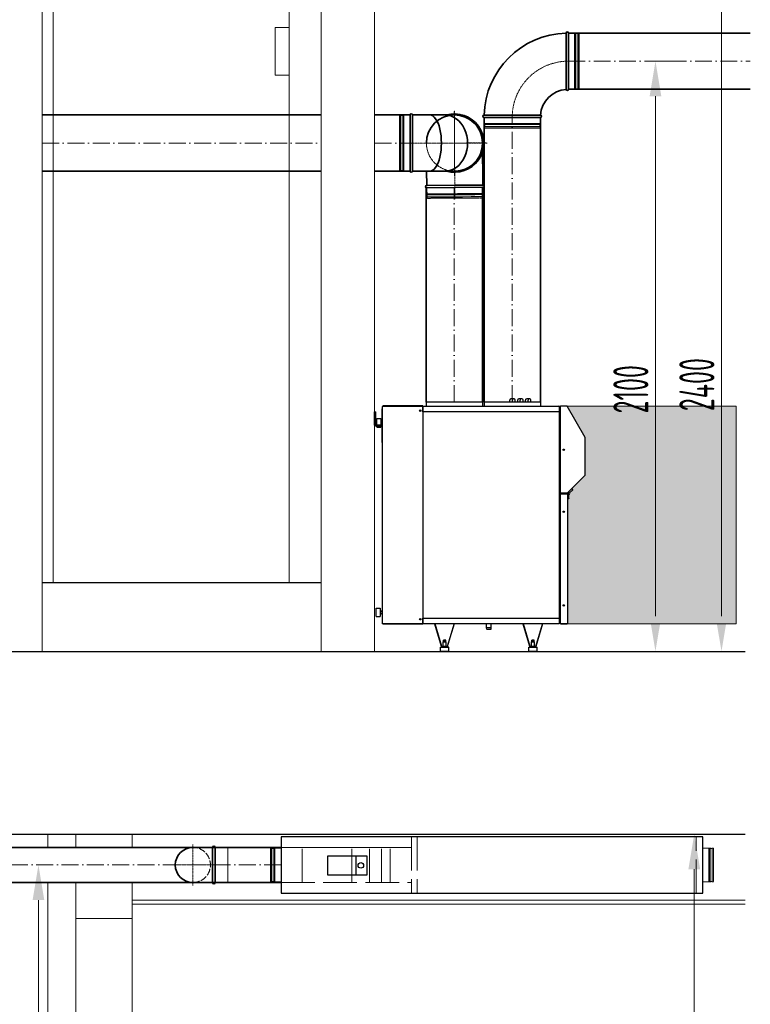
# Model space of a CAD drawing. Header units: millimetres. Extents: x -20688 to 44066, y -7315 to 67290.
# Tile 63 of 75: x 22364 to 24963, y 39869 to 43372. Entities that reach past the tile are written whole.
import ezdxf

# ---------------------------------------------------------------- set-up
doc = ezdxf.new("R2010")
doc.units = ezdxf.units.MM
for name, pattern in [('ACAD_ISO02W100', [15, 12, -3]), ('ACAD_ISO10W100', [18, 12, -3, 0, -3]), ('phl_thick', [0])]:
    doc.linetypes.add(name, pattern=pattern)
for name, color, linetype, lineweight in [('UT_KOTY - DIMENZE', 7, 'Continuous', 5), ('VZT_01 SUP (PŘÍVOD) - OBRYS', 5, 'Continuous', 35), ('VZT_02 SUP (PŘÍVOD) - OSA', 5, 'ACAD_ISO10W100', 5), ('VZT_04 SUP (PŘÍVOD) - SKRYTÉ', 5, 'ACAD_ISO02W100', 5), ('VZT_13 EHA (VÝFUK) - OBRYS', 14, 'Continuous', 35), ('VZT_14 EHA (VÝFUK) - OSA', 14, 'ACAD_ISO10W100', 5), ('VZT_21 ZAŘÍZENÍ - OBRYS', 1, 'Continuous', 30), ('VZT_22 ZAŘÍZENÍ - DETAIL', 8, 'Continuous', 5), ('VZT_23 ZAŘÍZENÍ - SERVISNÍ PROSTOR', 8, 'Continuous', 5), ('VZT_50 POPIS - OBECNE', 7, 'Continuous', 13)]:
    doc.layers.add(name, color=color, linetype=linetype, lineweight=lineweight)
for name, color, linetype, lineweight, plot in [('VZT_03 SUP (PŘÍVOD) - NETISK', 8, 'ACAD_ISO02W100', 5, False), ('VZT_07 ETA (ODVOD) - NETISK', 8, 'ACAD_ISO02W100', 5, False), ('VZT_15 EHA (VÝFUK) - NETISK', 8, 'ACAD_ISO02W100', 5, False)]:
    doc.layers.add(name, color=color, linetype=linetype, lineweight=lineweight, plot=plot)
doc.styles.add('ISOCP 2.5', font='isocp.shx', dxfattribs={"width": 0.6, "height": 2.5})

msp = doc.modelspace()

# ---------------------------------------------------------------- hatches: boundary and pattern name
at = {"layer": 'VZT_23 ZAŘÍZENÍ - SERVISNÍ PROSTOR', "transparency": 33554457}
h = msp.add_hatch(color=256, dxfattribs=at)
h.dxf.hatch_style = 1
h.paths.add_polyline_path([(24313, 41222.8), (24313, 41688.5), (24375.4, 41750.9), (24375.4, 41885.8), (24313, 41996.8), (24913, 41996.8), (24913.1, 41222.8)])

# ---------------------------------------------------------------- linework, layer by layer
at = {"color": 8, "lineweight": 9, "ltscale": 0.5}
for p, q in [((22483.5, 45104.3), (22483.5, 41369.3)), ((23323.4, 45104.3), (23323.4, 41369.3)), ((22444.4, 43704.3), (22444.4, 41124.3)), ((23437.2, 43704.3), (23437.2, 41124.3)), ((23626.9, 43524.3), (23626.9, 41124.3)), ((22464.6, 40426.8), (22464.6, 40474.3)), ((22564.6, 40426.8), (22564.6, 40474.3)), ((22764.6, 40426.8), (22764.6, 40474.3))]:
    msp.add_line(p, q, dxfattribs=at)
at = {"color": 8}
for p, q in [((22444.4, 41369.3), (23437.2, 41369.3)), ((17339.3, 41124.3), (24945.2, 41124.3)), ((17339.3, 40474.3), (24945.2, 40474.3))]:
    msp.add_line(p, q, dxfattribs=at)
at = {"layer": 'UT_KOTY - DIMENZE'}
for p, q in [((24860.8, 41249.3), (24860.8, 43399.3)), ((24587.1, 43224.3), (24688.4, 43224.3)), ((24625.9, 41249.3), (24625.9, 43099.3)), ((24575.9, 41124.3), (24563.4, 41124.3)), ((24810.8, 41124.3), (24798.3, 41124.3)), ((24764, 38059.3), (24764, 40349.3)), ((22431.1, 38059.3), (22431.1, 40239.3))]:
    msp.add_line(p, q, dxfattribs=at)
at = {"layer": 'UT_KOTY - DIMENZE', "lineweight": 9}
for points in [[(24605.1, 43099.3), (24646.8, 43099.3), (24625.9, 43224.3)], [(24605.1, 41249.3), (24646.8, 41249.3), (24625.9, 41124.3)], [(24839.9, 41249.3), (24881.6, 41249.3), (24860.8, 41124.3)], [(24743.2, 40349.3), (24784.9, 40349.3), (24764, 40474.3)], [(22410.2, 40239.3), (22451.9, 40239.3), (22431.1, 40364.3)]]:
    msp.add_solid(points, dxfattribs=at)
at = {"layer": 'VZT_01 SUP (PŘÍVOD) - OBRYS'}
for p, q in [((23753.1, 43032.8), (23753.1, 42832.8)), ((23761.1, 42832.8), (23761.1, 43032.8)), ((23761.1, 43032.8), (23911, 43032.8)), ((24012.1, 42783.4), (24011.1, 42933.4)), ((23911, 42832.8), (23761.1, 42832.8)), ((23812.1, 42782.1), (23811.1, 42832.8)), ((23912.2, 42782.8), (23812.1, 42782.1)), ((24012.1, 42775.4), (23812.1, 42774.1))]:
    msp.add_line(p, q, dxfattribs=at)
for points in [[(23437.2, 43032.8), (22444.4, 43032.8)], [(23753.1, 43032.8), (23626.9, 43032.8)], [(23437.2, 42832.8), (22444.4, 42832.8)], [(23753.1, 42832.8), (23626.9, 42832.8)], [(23810.4, 42774.1), (23810.4, 42011.5)], [(24010.4, 42774.1), (24010.4, 42011.5)], [(22250.9, 40426.8), (23294.2, 40426.8)], [(23050.4, 40426.8), (22980.4, 40426.8)], [(23050.4, 40301.8), (23050.4, 40426.8)], [(23059.4, 40301.8), (23059.4, 40426.8)], [(22250.9, 40301.8), (23294.2, 40301.8)], [(23050.4, 40301.8), (22980.4, 40301.8)]]:
    msp.add_lwpolyline(points, dxfattribs=at)
for centre, radius, start, end in [((23757.1, 43032.8), 4, 0, 180), ((23911.1, 42932.8), 100, 0.365, 180.365), ((23911.1, 42932.8), 104, 254.0576, 105.9424), ((23757.1, 42832.8), 4, 180, 0), ((23812.1, 42778.1), 4, 90.365, 270.365), ((24012.1, 42779.4), 4, 270.365, 85.7838), ((22980.4, 40364.3), 62.5, 90, 270), ((23054.9, 40426.8), 4.5, 0, 180), ((23054.9, 40301.8), 4.5, 180, 0)]:
    msp.add_arc(centre, radius, start, end, dxfattribs=at)
at = {"layer": 'VZT_01 SUP (PŘÍVOD) - OBRYS', "extrusion": (-2.3171e-31, 2.67317e-16, -1)}
msp.add_ellipse((23823.2, 42932.8), major_axis=(0, -100), ratio=0.413649, start_param=-3.141593, end_param=0, dxfattribs=at)
at = {"layer": 'VZT_01 SUP (PŘÍVOD) - OBRYS', "extrusion": (-6.12073e-32, 2.67317e-16, -1)}
msp.add_ellipse((23877, 42932.8), major_axis=(0, -100), ratio=0.805706, start_param=-3.141593, end_param=0, dxfattribs=at)
at = {"layer": 'VZT_01 SUP (PŘÍVOD) - OBRYS', "extrusion": (9.41719e-33, 2.67317e-16, -1)}
msp.add_ellipse((23911, 42932.8), major_axis=(0, -100), ratio=0.998637, start_param=-3.141593, end_param=0, dxfattribs=at)
at = {"layer": 'VZT_01 SUP (PŘÍVOD) - OBRYS'}
msp.add_open_spline([(24012.4, 42783.4), (24012.4, 42783.4), (24010.2, 42783.4), (24001.2, 42783.3), (23994.3, 42783.3), (23976.5, 42783.2), (23965.8, 42783.1), (23942.1, 42783), (23929.3, 42782.9), (23914.9, 42782.8), (23913.5, 42782.8), (23912.2, 42782.8)], degree=3, knots=[315.294186, 315.294186, 315.294186, 315.294186, 351.735982, 351.735982, 390.710875, 390.710875, 429.832624, 429.832624, 468.991563, 468.991563, 473.053633, 473.053633, 473.053633, 473.053633], dxfattribs=at)
at = {"layer": 'VZT_02 SUP (PŘÍVOD) - OSA', "ltscale": 0.3}
for p, q in [((23910.4, 43045.3), (23911.1, 42932.8)), ((23911.1, 42932.8), (23798.6, 42932.1)), ((24023.6, 42933.5), (23911.1, 42932.8)), ((23911.1, 42932.8), (23912.4, 42732.8))]:
    msp.add_line(p, q, dxfattribs=at)
for points in [[(23911.1, 42932.8), (23911.1, 43048.8)], [(23753.1, 42932.8), (23911.1, 42932.8)], [(23911.1, 42816.8), (23911.1, 42932.8)], [(24027.1, 42932.8), (23911.1, 42932.8)], [(22980.4, 40364.3), (22980.4, 40436.8)], [(22907.9, 40364.3), (22980.4, 40364.3)], [(22980.4, 40364.3), (23059.4, 40364.3)], [(22980.4, 40291.8), (22980.4, 40364.3)]]:
    msp.add_lwpolyline(points, dxfattribs=at)
at = {"layer": 'VZT_02 SUP (PŘÍVOD) - OSA', "ltscale": 5}
for points in [[(22444.4, 42932.8), (23437.2, 42932.8)], [(23626.9, 42932.8), (23753.1, 42932.8)], [(23910.4, 42011.5), (23910.4, 42774.1)], [(23294.2, 40364.3), (22250.9, 40364.3)]]:
    msp.add_lwpolyline(points, dxfattribs=at)
at = {"layer": 'VZT_03 SUP (PŘÍVOD) - NETISK', "ltscale": 0.4}
for p, q in [((23715.1, 43031.8), (23715.1, 42833.8)), ((23719.1, 43031.8), (23715.1, 43031.8)), ((23719.1, 43031.8), (23719.1, 42833.8)), ((23719.6, 43030.8), (23719.1, 43030.8)), ((23719.6, 43032.8), (23719.6, 42832.8)), ((23720.1, 43032.8), (23719.6, 43032.8)), ((23720.1, 43032.8), (23720.1, 42832.8)), ((23727.1, 43030.8), (23720.1, 43030.8)), ((23727.1, 43032.8), (23727.1, 42832.8)), ((23727.6, 43032.8), (23727.1, 43032.8)), ((23727.6, 43032.8), (23727.6, 42832.8)), ((23731.1, 43030.8), (23727.6, 43030.8)), ((23731.1, 43031.8), (23731.1, 42833.8)), ((23753.1, 43031.8), (23731.1, 43031.8)), ((23719.1, 42833.8), (23715.1, 42833.8)), ((23719.6, 42834.8), (23719.1, 42834.8)), ((23720.1, 42832.8), (23719.6, 42832.8)), ((23727.1, 42834.8), (23720.1, 42834.8)), ((23727.6, 42832.8), (23727.1, 42832.8)), ((23731.1, 42834.8), (23727.6, 42834.8)), ((23753.1, 42833.8), (23731.1, 42833.8)), ((23813.1, 42774.1), (23813.3, 42752.1)), ((24011.1, 42775.4), (24011.3, 42753.4)), ((24012.3, 42749.9), (23812.3, 42748.6)), ((24012.3, 42749.4), (23812.3, 42748.1)), ((23812.3, 42748.6), (23812.3, 42748.1)), ((24012.3, 42742.4), (23812.3, 42741.1)), ((24012.3, 42741.9), (23812.3, 42740.6)), ((23812.3, 42741.1), (23812.3, 42740.6)), ((24011.3, 42753.4), (23813.3, 42752.1)), ((24011.3, 42741.4), (23813.3, 42740.1)), ((23813.3, 42740.1), (23813.4, 42736.1)), ((23814.3, 42752.1), (23814.3, 42748.6)), ((23814.3, 42748.1), (23814.3, 42741.1)), ((23814.3, 42740.6), (23814.3, 42740.1)), ((24010.3, 42753.4), (24010.3, 42749.9)), ((24010.3, 42749.4), (24010.3, 42742.4)), ((24010.3, 42741.9), (24010.3, 42741.4)), ((24011.3, 42741.4), (24011.4, 42737.4)), ((24012.3, 42749.9), (24012.3, 42749.4)), ((24012.3, 42742.4), (24012.3, 42741.9)), ((24011.4, 42737.4), (23813.4, 42736.1))]:
    msp.add_line(p, q, dxfattribs=at)
msp.add_lwpolyline([(23059.4, 40301.8), (23104.4, 40301.8), (23104.4, 40426.8), (23059.4, 40426.8)], dxfattribs=at)
at = {"layer": 'VZT_04 SUP (PŘÍVOD) - SKRYTÉ', "ltscale": 2}
for centre, radius, start, end in [((23911.1, 42932.8), 100, 180.365, 0.365), ((22980.4, 40364.3), 62.5, 270, 90)]:
    msp.add_arc(centre, radius, start, end, dxfattribs=at)
at = {"layer": 'VZT_04 SUP (PŘÍVOD) - SKRYTÉ', "ltscale": 2, "extrusion": (-4.2154e-32, -2.67317e-16, -1)}
msp.add_ellipse((23911.3, 42932.8), major_axis=(0, 100), ratio=0.998637, start_param=-3.141593, end_param=-0.001365, dxfattribs=at)
at = {"layer": 'VZT_07 ETA (ODVOD) - NETISK', "ltscale": 0.4}
for p, q in [((23256.2, 40424.3), (23256.2, 40304.3)), ((23260.2, 40424.3), (23256.2, 40424.3)), ((23260.2, 40424.3), (23260.2, 40304.3)), ((23260.7, 40423.3), (23260.2, 40423.3)), ((23260.7, 40425.3), (23260.7, 40303.3)), ((23261.2, 40425.3), (23260.7, 40425.3)), ((23261.2, 40425.3), (23261.2, 40303.3)), ((23268.2, 40423.3), (23261.2, 40423.3)), ((23268.2, 40425.3), (23268.2, 40303.3)), ((23268.7, 40425.3), (23268.2, 40425.3)), ((23268.7, 40425.3), (23268.7, 40303.3)), ((23272.2, 40423.3), (23268.7, 40423.3)), ((23272.2, 40424.3), (23272.2, 40304.3)), ((23294.2, 40424.3), (23272.2, 40424.3)), ((24794.2, 40424.3), (24816.2, 40424.3)), ((24816.2, 40424.3), (24816.2, 40304.3)), ((24816.2, 40423.3), (24819.7, 40423.3)), ((24819.7, 40425.3), (24819.7, 40303.3)), ((24819.7, 40425.3), (24820.2, 40425.3)), ((24820.2, 40425.3), (24820.2, 40303.3)), ((24820.2, 40423.3), (24827.2, 40423.3)), ((24827.2, 40425.3), (24827.2, 40303.3)), ((24827.2, 40425.3), (24827.7, 40425.3)), ((24827.7, 40425.3), (24827.7, 40303.3)), ((24827.7, 40423.3), (24828.2, 40423.3)), ((24828.2, 40424.3), (24828.2, 40304.3)), ((24828.2, 40424.3), (24832.2, 40424.3)), ((24832.2, 40424.3), (24832.2, 40304.3)), ((23260.2, 40304.3), (23256.2, 40304.3)), ((23260.7, 40305.3), (23260.2, 40305.3)), ((23261.2, 40303.3), (23260.7, 40303.3)), ((23268.2, 40305.3), (23261.2, 40305.3)), ((23268.7, 40303.3), (23268.2, 40303.3)), ((23272.2, 40305.3), (23268.7, 40305.3)), ((23294.2, 40304.3), (23272.2, 40304.3)), ((24794.2, 40304.3), (24816.2, 40304.3)), ((24816.2, 40305.3), (24819.7, 40305.3)), ((24819.7, 40303.3), (24820.2, 40303.3)), ((24820.2, 40305.3), (24827.2, 40305.3)), ((24827.2, 40303.3), (24827.7, 40303.3)), ((24827.7, 40305.3), (24828.2, 40305.3)), ((24828.2, 40304.3), (24832.2, 40304.3))]:
    msp.add_line(p, q, dxfattribs=at)
at = {"layer": 'VZT_13 EHA (VÝFUK) - OBRYS'}
for p, q in [((24308.4, 43224.2), (24308.4, 43324.3)), ((24316.4, 43324.3), (24316.4, 43124.3)), ((24116.5, 43032.3), (24016.4, 43032.3)), ((24216.4, 43024.3), (24016.4, 43024.3))]:
    msp.add_line(p, q, dxfattribs=at)
for points in [[(24963.3, 43324.3), (24316.4, 43324.3)], [(24963.3, 43124.3), (24316.4, 43124.3)], [(24016.4, 43024.3), (24016.4, 42011.5)], [(24216.4, 43024.3), (24216.4, 42011.5)]]:
    msp.add_lwpolyline(points, dxfattribs=at)
for centre, radius, start, end in [((24316.4, 43024.3), 300, 91.5281, 178.4719), ((24312.4, 43324.3), 4, 0, 180), ((24312.4, 43124.3), 4, 184.5812, 0), ((24316.4, 43024.3), 100, 94.5812, 175.4188), ((24016.4, 43028.3), 4, 90, 270), ((24216.4, 43028.3), 4, 270, 85.4188)]:
    msp.add_arc(centre, radius, start, end, dxfattribs=at)
for points, knots in [([(24308.4, 43224.2), (24308.4, 43211.6), (24308.4, 43199.1), (24308.4, 43175.2), (24308.4, 43164.1), (24308.4, 43145.3), (24308.4, 43137.7), (24308.4, 43127.2), (24308.4, 43124.3), (24308.4, 43124), (24308.4, 43124), (24308.4, 43124)], [157.533456, 157.533456, 157.533456, 157.533456, 195.393508, 195.393508, 234.551342, 234.551342, 273.721472, 273.721472, 312.806301, 312.806301, 315.294186, 315.294186, 315.294186, 315.294186]), ([(24216.7, 43032.3), (24216.7, 43032.3), (24214.5, 43032.3), (24205.5, 43032.3), (24198.6, 43032.3), (24180.8, 43032.3), (24170.1, 43032.3), (24146.4, 43032.3), (24133.6, 43032.3), (24119.2, 43032.3), (24117.8, 43032.3), (24116.5, 43032.3)], [315.294186, 315.294186, 315.294186, 315.294186, 351.735982, 351.735982, 390.710875, 390.710875, 429.832624, 429.832624, 468.991563, 468.991563, 473.053633, 473.053633, 473.053633, 473.053633])]:
    msp.add_open_spline(points, degree=3, knots=knots, dxfattribs=at)
at = {"layer": 'VZT_14 EHA (VÝFUK) - OSA', "ltscale": 0.3}
msp.add_lwpolyline([(24116.4, 43024.3), (24116.4, 43024.3, -0.414214), (24316.4, 43224.3), (24316.4, 43224.3)], format="xyb", dxfattribs=at)
at = {"layer": 'VZT_14 EHA (VÝFUK) - OSA', "ltscale": 5}
for points in [[(24316.4, 43224.3), (24963.3, 43224.3)], [(24116.4, 42011.5), (24116.4, 43024.3)]]:
    msp.add_lwpolyline(points, dxfattribs=at)
at = {"layer": 'VZT_15 EHA (VÝFUK) - NETISK', "ltscale": 0.4}
for p, q in [((24338.4, 43323.3), (24316.4, 43323.3)), ((24338.4, 43125.3), (24338.4, 43323.3)), ((24341.9, 43322.3), (24338.4, 43322.3)), ((24341.9, 43124.3), (24341.9, 43324.3)), ((24342.4, 43324.3), (24341.9, 43324.3)), ((24342.4, 43124.3), (24342.4, 43324.3)), ((24349.4, 43322.3), (24342.4, 43322.3)), ((24349.4, 43124.3), (24349.4, 43324.3)), ((24349.9, 43324.3), (24349.4, 43324.3)), ((24349.9, 43124.3), (24349.9, 43324.3)), ((24350.4, 43322.3), (24349.9, 43322.3)), ((24350.4, 43125.3), (24350.4, 43323.3)), ((24354.4, 43323.3), (24350.4, 43323.3)), ((24354.4, 43125.3), (24354.4, 43323.3)), ((24338.4, 43125.3), (24316.4, 43125.3)), ((24341.9, 43126.3), (24338.4, 43126.3)), ((24342.4, 43124.3), (24341.9, 43124.3)), ((24349.4, 43126.3), (24342.4, 43126.3)), ((24349.9, 43124.3), (24349.4, 43124.3)), ((24350.4, 43126.3), (24349.9, 43126.3)), ((24354.4, 43125.3), (24350.4, 43125.3)), ((24017.4, 43024.3), (24017.4, 43002.3)), ((24215.4, 43024.3), (24215.4, 43002.3)), ((24216.4, 42998.8), (24016.4, 42998.8)), ((24016.4, 42998.8), (24016.4, 42998.3)), ((24216.4, 42998.3), (24016.4, 42998.3)), ((24216.4, 42991.3), (24016.4, 42991.3)), ((24016.4, 42991.3), (24016.4, 42990.8)), ((24216.4, 42990.8), (24016.4, 42990.8)), ((24215.4, 43002.3), (24017.4, 43002.3)), ((24215.4, 42990.3), (24017.4, 42990.3)), ((24017.4, 42990.3), (24017.4, 42986.3)), ((24215.4, 42986.3), (24017.4, 42986.3)), ((24018.4, 43002.3), (24018.4, 42998.8)), ((24018.4, 42998.3), (24018.4, 42991.3)), ((24018.4, 42990.8), (24018.4, 42990.3)), ((24214.4, 43002.3), (24214.4, 42998.8)), ((24214.4, 42998.3), (24214.4, 42991.3)), ((24214.4, 42990.8), (24214.4, 42990.3)), ((24215.4, 42990.3), (24215.4, 42986.3)), ((24216.4, 42998.8), (24216.4, 42998.3)), ((24216.4, 42991.3), (24216.4, 42990.8))]:
    msp.add_line(p, q, dxfattribs=at)
at = {"layer": 'VZT_21 ZAŘÍZENÍ - OBRYS'}
for p, q in [((24010.4, 42011.5), (23810.4, 42011.5)), ((23810.4, 42011.5), (23810.4, 41996.4)), ((24010.4, 42011.5), (24010.4, 41996.4)), ((24216.4, 42011.5), (24016.4, 42011.5)), ((24016.4, 42011.5), (24016.4, 41996.4)), ((24107.8, 42011.5), (24107.8, 42018.4)), ((24117.3, 42022.4), (24111.8, 42022.4)), ((24117.2, 42011.5), (24117.2, 42018.4)), ((24122.8, 42022.4), (24117.3, 42022.4)), ((24122.9, 42022.4), (24122.8, 42022.4)), ((24126.8, 42011.5), (24126.8, 42018.4)), ((24127, 42011.5), (24127, 42018.4)), ((24135.8, 42011.5), (24135.8, 42018.4)), ((24145.3, 42022.4), (24139.8, 42022.4)), ((24145.2, 42011.5), (24145.2, 42018.4)), ((24150.8, 42022.4), (24145.3, 42022.4)), ((24150.9, 42022.4), (24150.8, 42022.4)), ((24154.8, 42011.5), (24154.8, 42018.4)), ((24155, 42011.5), (24155, 42018.4)), ((24163.8, 42011.5), (24163.8, 42018.4)), ((24173.3, 42022.4), (24167.8, 42022.4)), ((24173.2, 42011.5), (24173.2, 42018.4)), ((24178.8, 42022.4), (24173.3, 42022.4)), ((24178.9, 42022.4), (24178.8, 42022.4)), ((24182.8, 42011.5), (24182.8, 42018.4)), ((24183, 42011.5), (24183, 42018.4)), ((24216.4, 42011.5), (24216.4, 41996.4)), ((23626.9, 41929.4), (23626.9, 41976.6)), ((23626.9, 41976.6), (23631.4, 41976.6)), ((23631.4, 41929.4), (23631.4, 41976.6)), ((23653.4, 41987.6), (23655.4, 41987.6)), ((23653.4, 41867.6), (23653.4, 41987.6)), ((23655.4, 41223.3), (23655.4, 41995.9)), ((23798.4, 41997.6), (23657.1, 41997.6)), ((23657.1, 41996.7), (23657.1, 41997.6)), ((23657.1, 41996.7), (23798.4, 41996.7)), ((23798.4, 41996.6), (23657.1, 41996.6)), ((23681.3, 41996.6), (23681.3, 41996.7)), ((23798.4, 41996.7), (23798.4, 41997.6)), ((23798.4, 41996.6), (23798.4, 41222.6)), ((23798.4, 41996.4), (23798.6, 41996.4)), ((23798.6, 41995.5), (23798.4, 41995.5)), ((23798.4, 41993.5), (23798.6, 41993.5)), ((23798.6, 41996.4), (24282.6, 41996.4)), ((23798.6, 41996.4), (23798.6, 41994.7)), ((23798.6, 41976.4), (23798.6, 41994.7)), ((24283.3, 41976.4), (23798.6, 41976.4)), ((24283.3, 41994.7), (24283.3, 41976.4)), ((24283.3, 41993.5), (24283.4, 41993.5)), ((24283.4, 41994.7), (24283.4, 41976.4)), ((24283.4, 41994.7), (24284.3, 41994.7)), ((24283.4, 41976.4), (24283.4, 41242.8)), ((24283.4, 41976.4), (24284.3, 41976.4)), ((24284.3, 41976.4), (24284.3, 41994.7)), ((24286.4, 41992.8), (24284.3, 41992.8)), ((24286.4, 41689.8), (24286.4, 41994.4)), ((24287.1, 41995.2), (24287.8, 41995.2)), ((24287.1, 41688.2), (24287.1, 41995.2)), ((24288, 41995.9), (24287.9, 41995.9)), ((24287.9, 41995.2), (24287.9, 41995.9)), ((24287.9, 41995.2), (24288, 41995.2)), ((24288, 41995.1), (24287.9, 41995.1)), ((24311.3, 41996.8), (24288, 41996.8)), ((24288, 41995.9), (24288, 41996.8)), ((24288, 41687.8), (24288, 41995.8)), ((23634.4, 41928.6), (23634.4, 41952.1)), ((23634.9, 41952.6), (23648.9, 41952.6)), ((23649.4, 41952.1), (23649.4, 41928.6)), ((23649.4, 41941.6), (23651.9, 41941.6)), ((23649.4, 41933.6), (23649.9, 41933.6)), ((23649.9, 41937.6), (23649.9, 41929.4)), ((23649.9, 41937.6), (23651.9, 41937.6)), ((23651.9, 41937.6), (23651.9, 41945.1)), ((23653.4, 41945.1), (23651.9, 41945.1)), ((23651.9, 41929.4), (23651.9, 41937.6)), ((23629.7, 41926.6), (23649.1, 41926.6)), ((23649.1, 41928.6), (23632.2, 41928.6)), ((23634.4, 41923.1), (23634.4, 41926.6)), ((23634.9, 41922.6), (23648.9, 41922.6)), ((23649.4, 41926.6), (23649.4, 41923.1)), ((23653.4, 41930.1), (23651.9, 41930.1)), ((23653.4, 41867.6), (23655.4, 41867.6)), ((24286.8, 41688.8), (24283.4, 41688.8)), ((24286.4, 41689.8), (24286.4, 41686.8)), ((24287.1, 41688.2), (24288, 41688.2)), ((24288, 41689.1), (24287.9, 41689.1)), ((24287.9, 41689), (24288, 41689)), ((24287.9, 41689), (24287.9, 41688.3)), ((24288, 41688.3), (24287.9, 41688.3)), ((24313, 41686.3), (24313, 41688.5)), ((24319.8, 41689.1), (24320.5, 41688.4)), ((24320.5, 41688.4), (24330.3, 41698.2)), ((24331.5, 41699.4), (24327.7, 41703.2)), ((24331, 41698.9), (24330.3, 41698.2)), ((24331, 41698.9), (24331.5, 41699.4)), ((24286.4, 41686.8), (24283.4, 41686.8)), ((24283.4, 41685.8), (24286.4, 41685.8)), ((24288, 41685.8), (24283.4, 41685.8)), ((24286.4, 41683.1), (24286.4, 41685.8)), ((24286.4, 41225.5), (24286.4, 41683.1)), ((24287.8, 41683.9), (24287.1, 41683.9)), ((24287.1, 41683.9), (24287.1, 41223.9)), ((24288, 41684.6), (24287.9, 41684.6)), ((24287.9, 41683.9), (24287.9, 41684.6)), ((24287.9, 41683.9), (24288, 41683.9)), ((24288, 41683.8), (24287.9, 41683.8)), ((24288, 41687.8), (24311.3, 41687.8)), ((24288, 41687.7), (24288, 41686.8)), ((24288, 41687.7), (24311.3, 41687.7)), ((24288, 41686.8), (24311.3, 41686.8)), ((24311.3, 41685.8), (24288, 41685.8)), ((24288, 41684.9), (24288, 41685.8)), ((24288, 41684.9), (24311.3, 41684.9)), ((24288, 41684.8), (24311.3, 41684.8)), ((24288, 41223.8), (24288, 41684.8)), ((24292.4, 41687.7), (24292.4, 41687.8)), ((24292.4, 41685.8), (24292.4, 41686.8)), ((24311.3, 41686.8), (24311.3, 41687.7)), ((24311.3, 41684.9), (24311.3, 41685.8)), ((24313, 41684.1), (24313, 41686.3)), ((24313, 41684.1), (24313, 41224.5)), ((24313, 41682.3), (24318, 41682.3)), ((24318, 41666.8), (24313, 41666.8)), ((24318, 41668.5), (24318, 41682.3)), ((24318, 41668.5), (24318, 41667.5)), ((24318, 41666.8), (24318, 41667.5)), ((23631.9, 41248.8), (23631.9, 41277.8)), ((23632.4, 41278.3), (23646.4, 41278.3)), ((23646.9, 41277.8), (23646.9, 41248.8)), ((23653.9, 41255.8), (23653.9, 41270.8)), ((23655.4, 41270.8), (23653.9, 41270.8)), ((23632.4, 41248.3), (23646.4, 41248.3)), ((23646.9, 41267.3), (23653.9, 41267.3)), ((23646.9, 41259.3), (23653.9, 41259.3)), ((23655.4, 41255.8), (23653.9, 41255.8)), ((23798.6, 41224.5), (23798.6, 41242.8)), ((23798.6, 41242.8), (24283.3, 41242.8)), ((24283.3, 41242.8), (24283.3, 41224.5)), ((24284.3, 41242.8), (24283.4, 41242.8)), ((24283.4, 41242.8), (24283.4, 41224.5)), ((24284.3, 41224.5), (24284.3, 41242.8)), ((23656.6, 41222.7), (23656.7, 41222.7)), ((23798.4, 41222.6), (23657.1, 41222.6)), ((23657.1, 41222.5), (23798.4, 41222.5)), ((23657.1, 41222.5), (23657.1, 41221.6)), ((23798.4, 41221.6), (23657.1, 41221.6)), ((23798.6, 41225.7), (23798.4, 41225.7)), ((23798.4, 41223.7), (23798.6, 41223.7)), ((23798.6, 41222.8), (23798.4, 41222.8)), ((23798.4, 41222.5), (23798.4, 41221.6)), ((23798.6, 41224.5), (23798.6, 41222.8)), ((24282.6, 41222.8), (23798.6, 41222.8)), ((23821.6, 41221.9), (23821.6, 41222.8)), ((23840.6, 41221.9), (23821.6, 41221.9)), ((23865.3, 41141.6), (23841.3, 41221.5)), ((23866.1, 41142.1), (23842.1, 41221.9)), ((23909.5, 41221.9), (23885.5, 41142.1)), ((23886.3, 41141.6), (23910.3, 41221.5)), ((23930, 41221.9), (23911, 41221.9)), ((23930, 41221.9), (23930, 41222.8)), ((24024.8, 41207.6), (24024.8, 41222.8)), ((24042, 41207.6), (24024.8, 41207.6)), ((24025.7, 41203.2), (24024.8, 41207.6)), ((24040.3, 41202.6), (24026.4, 41202.6)), ((24041.1, 41203.2), (24042, 41207.6)), ((24042, 41207.6), (24042, 41222.8)), ((24135.8, 41221.9), (24135.8, 41222.8)), ((24154.9, 41221.9), (24135.8, 41221.9)), ((24179.6, 41141.6), (24155.6, 41221.5)), ((24180.4, 41142.1), (24156.3, 41221.9)), ((24223.8, 41221.9), (24199.8, 41142.1)), ((24200.6, 41141.6), (24224.6, 41221.5)), ((24244.3, 41221.9), (24225.3, 41221.9)), ((24244.3, 41221.9), (24244.3, 41222.8)), ((24283.3, 41225.7), (24283.4, 41225.7)), ((24283.4, 41224.5), (24284.3, 41224.5)), ((24284.3, 41226.8), (24286.4, 41226.8)), ((24288, 41223.9), (24287.1, 41223.9)), ((24288, 41224.8), (24287.9, 41224.8)), ((24287.9, 41224.7), (24288, 41224.7)), ((24287.9, 41224.7), (24287.9, 41224)), ((24288, 41224), (24287.9, 41224)), ((24288, 41223.8), (24311.3, 41223.8)), ((24288, 41223.7), (24288, 41222.8)), ((24288, 41223.7), (24311.3, 41223.7)), ((24288, 41222.8), (24311.3, 41222.8)), ((24311.3, 41222.8), (24311.3, 41223.7)), ((24311.8, 41223.9), (24311.7, 41223.9)), ((23872.3, 41164.3), (23871.8, 41163.8)), ((23879.8, 41163.8), (23871.8, 41163.8)), ((23871.8, 41158.8), (23871.8, 41163.8)), ((23872.3, 41164.3), (23879.3, 41164.3)), ((23879.3, 41164.3), (23879.8, 41163.8)), ((23879.8, 41158.8), (23879.8, 41163.8)), ((24186.6, 41164.3), (24186.1, 41163.8)), ((24194.1, 41163.8), (24186.1, 41163.8)), ((24186.1, 41158.8), (24186.1, 41163.8)), ((24186.6, 41164.3), (24193.6, 41164.3)), ((24193.6, 41164.3), (24194.1, 41163.8)), ((24194.1, 41158.8), (24194.1, 41163.8)), ((23860.8, 41124.8), (23860.8, 41138.8)), ((23861.3, 41139.3), (23890.3, 41139.3)), ((23884.8, 41141.7), (23866.8, 41141.7)), ((23866.8, 41140.8), (23884.8, 41140.8)), ((23868.3, 41140.8), (23868.3, 41139.3)), ((23871.2, 41158.8), (23870.4, 41158)), ((23881.3, 41158), (23870.4, 41158)), ((23870.4, 41141.7), (23870.4, 41158)), ((23871.2, 41158.8), (23880.5, 41158.8)), ((23880.5, 41158.8), (23881.3, 41158)), ((23881.3, 41141.7), (23881.3, 41158)), ((23883.3, 41140.8), (23883.3, 41139.3)), ((23890.8, 41124.8), (23890.8, 41138.8)), ((24175.1, 41124.8), (24175.1, 41138.8)), ((24175.6, 41139.3), (24204.6, 41139.3)), ((24199.1, 41141.7), (24181.1, 41141.7)), ((24181.1, 41140.8), (24199.1, 41140.8)), ((24182.6, 41140.8), (24182.6, 41139.3)), ((24185.4, 41158.8), (24184.6, 41158)), ((24195.5, 41158), (24184.6, 41158)), ((24184.6, 41141.7), (24184.6, 41158)), ((24185.4, 41158.8), (24194.7, 41158.8)), ((24194.7, 41158.8), (24195.5, 41158)), ((24195.5, 41141.7), (24195.5, 41158)), ((24197.6, 41140.8), (24197.6, 41139.3)), ((24205.1, 41124.8), (24205.1, 41138.8)), ((23890.3, 41124.3), (23861.3, 41124.3)), ((24204.6, 41124.3), (24175.6, 41124.3))]:
    msp.add_line(p, q, dxfattribs=at)
for points in [[(24313, 41688.5), (24375.4, 41750.9), (24375.4, 41885.8), (24311.3, 41996.8)], [(23561.7, 40328.3), (23561.7, 40397.1)]]:
    msp.add_lwpolyline(points, dxfattribs=at)
for points in [[(24794.2, 40464.3), (23294.2, 40464.3), (23294.2, 40264.3), (24794.2, 40264.3)], [(23598.7, 40328.3), (23460.9, 40328.3), (23460.9, 40397.1), (23598.7, 40397.1)]]:
    msp.add_lwpolyline(points, close=True, dxfattribs=at)
for centre, radius in [((23789.4, 41980.6), 2.5), ((23789.4, 41980.6), 2.15), ((24299.6, 41841.8), 2.5), ((24299.6, 41841.8), 2.15), ((24317, 41686.3), 1.5), ((24299.6, 41620.8), 2.5), ((24299.6, 41620.8), 2.15), ((24299.6, 41287.8), 2.5), ((24299.6, 41287.8), 2.15), ((23789.4, 41238.6), 2.5), ((23789.4, 41238.6), 2.15), ((23577.8, 40362.7), 9.89)]:
    msp.add_circle(centre, radius, dxfattribs=at)
for centre, radius, start, end in [((23634.9, 41952.1), 0.5, 90, 180), ((23648.9, 41952.1), 0.5, 0, 90), ((23629.7, 41929.4), 2.8, 180, 270), ((23632.2, 41929.4), 0.8, 180, 270), ((23634.9, 41923.1), 0.5, 180, 270), ((23648.9, 41923.1), 0.5, 270, 0), ((23649.1, 41929.4), 2.8, 270, 0), ((23649.1, 41929.4), 0.8, 270, 0), ((24317, 41686.3), 4, 135, 45), ((23632.4, 41277.8), 0.5, 90, 180), ((23646.4, 41277.8), 0.5, 0, 90), ((23632.4, 41248.8), 0.5, 180, 270), ((23646.4, 41248.8), 0.5, 270, 0), ((23840.6, 41221.1), 1.7, 30, 90), ((23840.6, 41221.1), 0.8, 30, 90), ((23911, 41221.1), 1.7, 90, 150), ((23911, 41221.1), 0.8, 90, 150), ((24026.4, 41203.4), 0.8, 191.3099, 270), ((24040.3, 41203.4), 0.8, 270, 348.6901), ((24154.9, 41221.1), 1.7, 30, 90), ((24154.9, 41221.1), 0.8, 30, 90), ((24225.3, 41221.1), 1.7, 90, 150), ((24225.3, 41221.1), 0.8, 90, 150), ((23861.3, 41138.8), 0.5, 90, 180), ((23866.8, 41142.5), 1.7, 210, 270), ((23866.8, 41142.5), 0.8, 210, 270), ((23884.8, 41142.5), 0.8, 270, 330), ((23884.8, 41142.5), 1.7, 270, 330), ((23890.3, 41138.8), 0.5, 0, 90), ((24175.6, 41138.8), 0.5, 90, 180), ((24181.1, 41142.5), 1.7, 210, 270), ((24181.1, 41142.5), 0.8, 210, 270), ((24199.1, 41142.5), 0.8, 270, 330), ((24199.1, 41142.5), 1.7, 270, 330), ((24204.6, 41138.8), 0.5, 0, 90), ((23861.3, 41124.8), 0.5, 180, 270), ((23890.3, 41124.8), 0.5, 270, 0), ((24175.6, 41124.8), 0.5, 180, 270), ((24204.6, 41124.8), 0.5, 270, 0)]:
    msp.add_arc(centre, radius, start, end, dxfattribs=at)
for centre, major_axis, ratio, start_param, end_param in [((24111.8, 42018.4), (4.04, 0), 0.989506, 1.570796, 3.141593), ((24117.3, 42018.4), (0, 4), 0.021558, 0, 1.570796), ((24122.8, 42018.4), (0, 4), 0.989046, 4.712389, 6.283185), ((24122.9, 42018.4), (-4.04, 0), 0.989506, 3.141593, 4.712389), ((24139.8, 42018.4), (4.04, 0), 0.989506, 1.570796, 3.141593), ((24145.3, 42018.4), (0, 4), 0.021558, 0, 1.570796), ((24150.8, 42018.4), (0, 4), 0.989046, 4.712389, 6.283185), ((24150.9, 42018.4), (-4.04, 0), 0.989506, 3.141593, 4.712389), ((24167.8, 42018.4), (4.04, 0), 0.989506, 1.570796, 3.141593), ((24173.3, 42018.4), (0, 4), 0.021558, 0, 1.570796), ((24178.8, 42018.4), (0, 4), 0.989046, 4.712389, 6.283185), ((24178.9, 42018.4), (-4.04, 0), 0.989506, 3.141593, 4.712389)]:
    msp.add_ellipse(centre, major_axis=major_axis, ratio=ratio, start_param=start_param, end_param=end_param, dxfattribs=at)
for points, knots in [([(23657.1, 41997.6), (23656.4, 41997.6), (23655.8, 41997.1), (23655.5, 41996.5), (23655.4, 41996.3), (23655.4, 41996.1), (23655.4, 41995.9)], [-1, -1, -1, -1, -0.246936, -0.246936, -0.246936, 0, 0, 0, 0]), ([(23656.5, 41996.4), (23656.1, 41996.3), (23655.7, 41996.2), (23655.5, 41996), (23655.4, 41996), (23655.4, 41995.9), (23655.4, 41995.9)], [-0.7752376, -0.7752376, -0.7752376, -0.7752376, -0.2469362, -0.2469362, -0.2469362, 0, 0, 0, 0]), ([(23656.5, 41996.4), (23656.6, 41996.5), (23656.8, 41996.6), (23657, 41996.7), (23657, 41996.7), (23657.1, 41996.7), (23657.1, 41996.7)], [0.4745945, 0.4745945, 0.4745945, 0.4745945, 0.9092253, 0.9092253, 0.9092253, 1, 1, 1, 1]), ([(24284.3, 41994.7), (24284.3, 41995.3), (24283.9, 41996), (24283.2, 41996.2), (24283, 41996.3), (24282.8, 41996.4), (24282.6, 41996.4)], [-1, -1, -1, -1, -0.246936, -0.246936, -0.246936, 0, 0, 0, 0]), ([(24283.1, 41995.3), (24283, 41995.7), (24282.9, 41996.1), (24282.8, 41996.2), (24282.7, 41996.3), (24282.6, 41996.4), (24282.6, 41996.4)], [-0.7752376, -0.7752376, -0.7752376, -0.7752376, -0.2469362, -0.2469362, -0.2469362, 0, 0, 0, 0]), ([(24283.1, 41995.3), (24283.3, 41995.1), (24283.4, 41995), (24283.4, 41994.8), (24283.4, 41994.8), (24283.4, 41994.7), (24283.4, 41994.7)], [0.4745945, 0.4745945, 0.4745945, 0.4745945, 0.9092253, 0.9092253, 0.9092253, 1, 1, 1, 1]), ([(24287.9, 41995.9), (24287.3, 41995.9), (24286.7, 41995.5), (24286.5, 41994.9), (24286.4, 41994.7), (24286.4, 41994.6), (24286.4, 41994.4)], [-1, -1, -1, -1, -0.223, -0.223, -0.223, 0, 0, 0, 0]), ([(24287.1, 41994.8), (24286.8, 41994.7), (24286.6, 41994.6), (24286.5, 41994.5), (24286.4, 41994.5), (24286.4, 41994.4), (24286.4, 41994.4)], [-0.6418783, -0.6418783, -0.6418783, -0.6418783, -0.2229997, -0.2229997, -0.2229997, 0, 0, 0, 0]), ([(24287.1, 41688.5), (24286.8, 41688.7), (24286.6, 41689), (24286.5, 41689.3), (24286.4, 41689.4), (24286.4, 41689.6), (24286.4, 41689.8)], [-0.6418783, -0.6418783, -0.6418783, -0.6418783, -0.2229997, -0.2229997, -0.2229997, 0, 0, 0, 0]), ([(24287.1, 41689.3), (24286.8, 41689.4), (24286.6, 41689.5), (24286.5, 41689.6), (24286.4, 41689.7), (24286.4, 41689.7), (24286.4, 41689.8)], [-0.6418783, -0.6418783, -0.6418783, -0.6418783, -0.2229997, -0.2229997, -0.2229997, 0, 0, 0, 0]), ([(24311.3, 41686.8), (24312, 41686.8), (24312.6, 41687.2), (24312.9, 41687.8), (24312.9, 41688), (24313, 41688.3), (24313, 41688.5)], [-1, -1, -1, -1, -0.246936, -0.246936, -0.246936, 0, 0, 0, 0]), ([(24311.9, 41687.9), (24311.7, 41687.8), (24311.6, 41687.7), (24311.4, 41687.7), (24311.4, 41687.7), (24311.3, 41687.7), (24311.3, 41687.7)], [0.4745945, 0.4745945, 0.4745945, 0.4745945, 0.9092253, 0.9092253, 0.9092253, 1, 1, 1, 1]), ([(24311.9, 41687.9), (24312.3, 41688.1), (24312.7, 41688.2), (24312.9, 41688.3), (24312.9, 41688.4), (24313, 41688.4), (24313, 41688.5)], [-0.7752376, -0.7752376, -0.7752376, -0.7752376, -0.2469362, -0.2469362, -0.2469362, 0, 0, 0, 0]), ([(24287.9, 41684.6), (24287.3, 41684.6), (24286.7, 41684.2), (24286.5, 41683.6), (24286.4, 41683.4), (24286.4, 41683.3), (24286.4, 41683.1)], [-1, -1, -1, -1, -0.223, -0.223, -0.223, 0, 0, 0, 0]), ([(24287.1, 41683.5), (24286.8, 41683.4), (24286.6, 41683.3), (24286.5, 41683.2), (24286.4, 41683.2), (24286.4, 41683.1), (24286.4, 41683.1)], [-0.6418783, -0.6418783, -0.6418783, -0.6418783, -0.2229997, -0.2229997, -0.2229997, 0, 0, 0, 0]), ([(24311.3, 41685.8), (24312, 41685.8), (24312.6, 41685.3), (24312.9, 41684.7), (24312.9, 41684.5), (24313, 41684.3), (24313, 41684.1)], [-1, -1, -1, -1, -0.246936, -0.246936, -0.246936, 0, 0, 0, 0]), ([(24311.9, 41684.6), (24311.7, 41684.7), (24311.6, 41684.8), (24311.4, 41684.9), (24311.4, 41684.9), (24311.3, 41684.9), (24311.3, 41684.9)], [0.4745945, 0.4745945, 0.4745945, 0.4745945, 0.9092253, 0.9092253, 0.9092253, 1, 1, 1, 1]), ([(24311.9, 41684.6), (24312.3, 41684.5), (24312.7, 41684.4), (24312.9, 41684.2), (24312.9, 41684.2), (24313, 41684.1), (24313, 41684.1)], [-0.7752376, -0.7752376, -0.7752376, -0.7752376, -0.2469362, -0.2469362, -0.2469362, 0, 0, 0, 0]), ([(23657.1, 41221.6), (23656.4, 41221.6), (23655.8, 41222), (23655.5, 41222.6), (23655.4, 41222.8), (23655.4, 41223.1), (23655.4, 41223.3)], [-1, -1, -1, -1, -0.2469362, -0.2469362, -0.2469362, 0, 0, 0, 0]), ([(23656.5, 41222.7), (23656.1, 41222.9), (23655.7, 41223), (23655.5, 41223.1), (23655.4, 41223.2), (23655.4, 41223.2), (23655.4, 41223.3)], [-0.7752376, -0.7752376, -0.7752376, -0.7752376, -0.2469362, -0.2469362, -0.2469362, 0, 0, 0, 0]), ([(23656.5, 41222.7), (23656.6, 41222.6), (23656.8, 41222.5), (23657, 41222.5), (23657, 41222.5), (23657.1, 41222.5), (23657.1, 41222.5)], [0.4745945, 0.4745945, 0.4745945, 0.4745945, 0.9092253, 0.9092253, 0.9092253, 1, 1, 1, 1]), ([(24284.3, 41224.5), (24284.3, 41223.8), (24283.9, 41223.2), (24283.2, 41222.9), (24283, 41222.8), (24282.8, 41222.8), (24282.6, 41222.8)], [-1, -1, -1, -1, -0.246936, -0.246936, -0.246936, 0, 0, 0, 0]), ([(24283.1, 41223.9), (24283, 41223.4), (24282.9, 41223.1), (24282.8, 41222.9), (24282.7, 41222.8), (24282.6, 41222.8), (24282.6, 41222.8)], [-0.7752376, -0.7752376, -0.7752376, -0.7752376, -0.2469362, -0.2469362, -0.2469362, 0, 0, 0, 0]), ([(24283.1, 41223.9), (24283.3, 41224), (24283.4, 41224.2), (24283.4, 41224.4), (24283.4, 41224.4), (24283.4, 41224.4), (24283.4, 41224.5)], [0.4745945, 0.4745945, 0.4745945, 0.4745945, 0.9092253, 0.9092253, 0.9092253, 1, 1, 1, 1]), ([(24287.1, 41224.2), (24286.8, 41224.4), (24286.6, 41224.7), (24286.5, 41225), (24286.4, 41225.1), (24286.4, 41225.3), (24286.4, 41225.5)], [-0.6418783, -0.6418783, -0.6418783, -0.6418783, -0.2229997, -0.2229997, -0.2229997, 0, 0, 0, 0]), ([(24287.1, 41225), (24286.8, 41225.1), (24286.6, 41225.2), (24286.5, 41225.3), (24286.4, 41225.4), (24286.4, 41225.4), (24286.4, 41225.5)], [-0.6418783, -0.6418783, -0.6418783, -0.6418783, -0.2229997, -0.2229997, -0.2229997, 0, 0, 0, 0]), ([(24311.3, 41222.8), (24312, 41222.8), (24312.6, 41223.2), (24312.9, 41223.8), (24312.9, 41224), (24313, 41224.3), (24313, 41224.5)], [-1, -1, -1, -1, -0.246936, -0.246936, -0.246936, 0, 0, 0, 0]), ([(24311.9, 41223.9), (24311.7, 41223.8), (24311.6, 41223.7), (24311.4, 41223.7), (24311.4, 41223.7), (24311.3, 41223.7), (24311.3, 41223.7)], [0.4745945, 0.4745945, 0.4745945, 0.4745945, 0.9092253, 0.9092253, 0.9092253, 1, 1, 1, 1]), ([(24311.9, 41223.9), (24312.3, 41224.1), (24312.7, 41224.2), (24312.9, 41224.3), (24312.9, 41224.4), (24313, 41224.4), (24313, 41224.5)], [-0.7752376, -0.7752376, -0.7752376, -0.7752376, -0.2469362, -0.2469362, -0.2469362, 0, 0, 0, 0])]:
    msp.add_open_spline(points, degree=3, knots=knots, dxfattribs=at)
for points in [[(23657.1, 41996.6), (23656.9, 41996.5), (23656.7, 41996.5), (23656.5, 41996.4)], [(24283.3, 41994.7), (24283.2, 41994.9), (24283.2, 41995.1), (24283.1, 41995.3)], [(24283.4, 41993.5), (24283.4, 41993.4), (24283.4, 41993.2), (24283.3, 41993.1)], [(24287.9, 41995.1), (24287.7, 41995), (24287.5, 41995), (24287.4, 41994.9)], [(24287.8, 41995.2), (24287.8, 41995.2), (24287.9, 41995.2), (24287.9, 41995.2)], [(24287.9, 41689.1), (24287.7, 41689.1), (24287.5, 41689.2), (24287.4, 41689.2)], [(24287.9, 41688.3), (24287.8, 41688.3), (24287.8, 41688.3), (24287.7, 41688.3)], [(24287.8, 41689), (24287.8, 41689), (24287.9, 41689), (24287.9, 41689)], [(24311.3, 41687.8), (24311.5, 41687.8), (24311.7, 41687.9), (24311.9, 41687.9)], [(24287.9, 41683.8), (24287.7, 41683.7), (24287.5, 41683.7), (24287.4, 41683.6)], [(24287.8, 41683.9), (24287.8, 41683.9), (24287.9, 41683.9), (24287.9, 41683.9)], [(24311.3, 41684.8), (24311.5, 41684.7), (24311.7, 41684.7), (24311.9, 41684.6)], [(23657.1, 41222.6), (23656.9, 41222.6), (23656.7, 41222.7), (23656.5, 41222.7)], [(24283.3, 41224.5), (24283.2, 41224.3), (24283.2, 41224.1), (24283.1, 41223.9)], [(24283.4, 41225.7), (24283.4, 41225.8), (24283.4, 41225.9), (24283.3, 41226)], [(24287.9, 41224.8), (24287.7, 41224.8), (24287.5, 41224.9), (24287.4, 41224.9)], [(24287.9, 41224), (24287.8, 41224), (24287.8, 41224), (24287.7, 41224)], [(24287.8, 41224.7), (24287.8, 41224.7), (24287.9, 41224.7), (24287.9, 41224.7)], [(24311.3, 41223.8), (24311.5, 41223.8), (24311.7, 41223.9), (24311.9, 41223.9)]]:
    msp.add_open_spline(points, degree=3, dxfattribs=at)
at = {"layer": 'VZT_22 ZAŘÍZENÍ - DETAIL', "linetype": 'ACAD_ISO02W100', "lineweight": 5, "ltscale": 10}
for points in [[(23758, 40464.3), (23758, 40264.3)], [(23778.6, 40464.3), (23778.6, 40264.3)], [(24770.3, 40264.3), (24770.3, 40464.3)], [(23369.7, 40301.8), (23369.7, 40426.8)], [(23545.4, 40301.8), (23545.4, 40426.8)], [(23608.7, 40301.8), (23608.7, 40426.8)], [(23651.7, 40301.8), (23651.7, 40426.8)], [(23682.5, 40301.8), (23682.5, 40426.8)], [(23294.2, 40301.8), (23758, 40301.8)]]:
    msp.add_lwpolyline(points, dxfattribs=at)
at = {"layer": 'VZT_22 ZAŘÍZENÍ - DETAIL'}
msp.add_lwpolyline([(23294.2, 40426.8), (23758, 40426.8)], dxfattribs=at)
at = {"layer": 'VZT_23 ZAŘÍZENÍ - SERVISNÍ PROSTOR', "transparency": 33554457}
msp.add_lwpolyline([(24311.3, 41222.8), (24913.1, 41222.8), (24913.1, 41996.8), (24311.3, 41996.8)], dxfattribs=at)
at = {"layer": 'VZT_50 POPIS - OBECNE', "color": 8, "linetype": 'phl_thick'}
for p, q in [((23323.4, 43344.3), (23273.4, 43344.3)), ((23273.4, 43344.3), (23273.4, 43174.3)), ((23323.4, 43174.3), (23323.4, 43344.3)), ((23273.4, 43174.3), (23323.4, 43174.3))]:
    msp.add_line(p, q, dxfattribs=at)
at = {"layer": 'VZT_50 POPIS - OBECNE', "color": 8}
for p, q in [((22464.6, 37934.3), (22464.6, 40301.8)), ((22564.6, 40301.8), (22564.6, 37934.3)), ((22764.6, 37934.3), (22764.6, 40301.8)), ((22764.6, 40239.3), (24945.2, 40239.3)), ((22764.6, 40224.3), (24945.2, 40224.3)), ((22764.6, 40174.3), (22564.6, 40174.3))]:
    msp.add_line(p, q, dxfattribs=at)

# ---------------------------------------------------------------- texts
at = {"layer": 'UT_KOTY - DIMENZE', "char_height": 125, "attachment_point": 5, "rotation": 90, "style": 'ISOCP 2.5'}
for s, insert in [('2400', (24773.2, 42073.3)), ('2100', (24538.4, 42056.8))]:
    msp.add_mtext(s, dxfattribs=dict(at, insert=insert))

doc.saveas('drawing.dxf')
